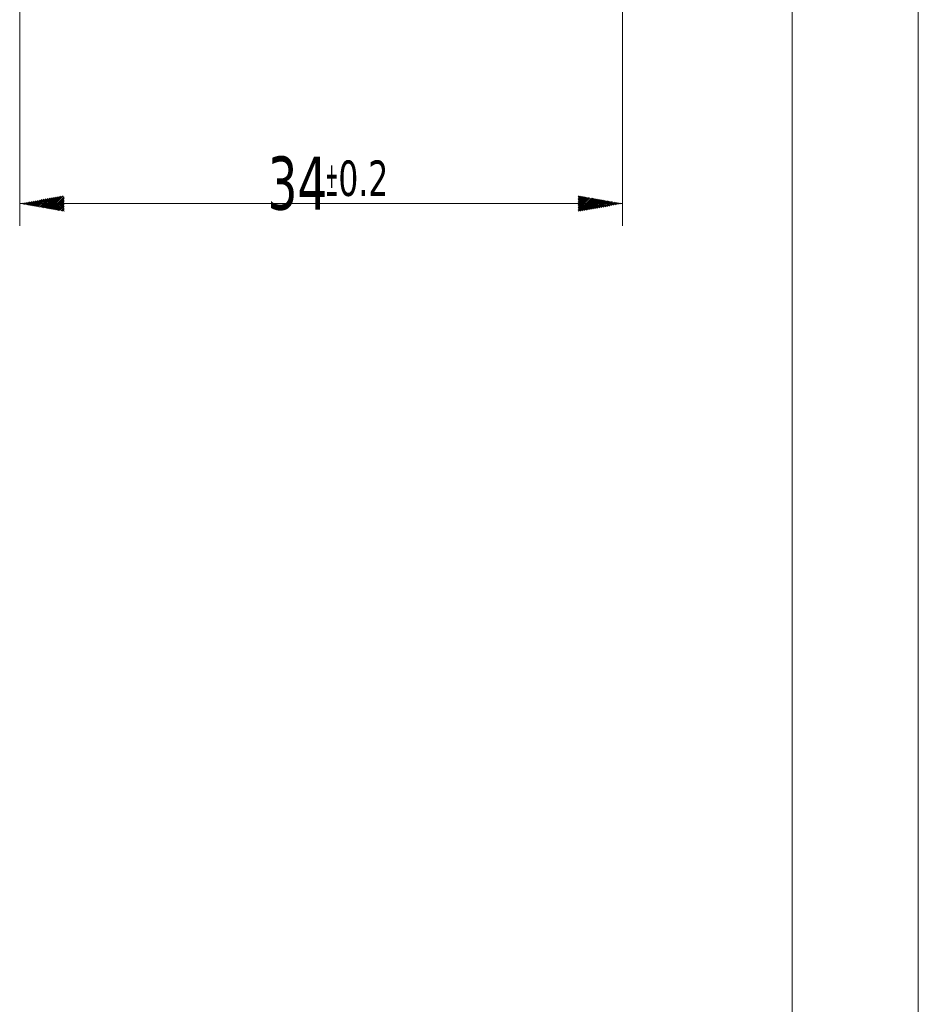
# Model space of a CAD drawing. Header units: millimetres. Extents: x 0 to 218, y 0 to 297.
# Tile 9 of 13: x 159 to 210, y 149 to 204. Entities that reach past the tile are written whole.
import ezdxf

# ---------------------------------------------------------------- set-up
doc = ezdxf.new("R2010")
doc.units = ezdxf.units.MM
doc.layers.add('125', color=7, linetype='Continuous', true_color=0xffffff)
doc.styles.add('Tahoma', font='Tahoma')

msp = doc.modelspace()

# ---------------------------------------------------------------- hatches: boundary and pattern name
at = {"layer": '125', "linetype": 'Continuous', "lineweight": 13}
h = msp.add_hatch(dxfattribs=at)
h.set_pattern_fill('ANSI31', color=80, scale=0.02, angle=-5e-12, style=0)
h.paths.add_polyline_path([(159.326, 193.675), (161.826, 194.116), (161.826, 193.235)], flags=0)
h = msp.add_hatch(dxfattribs=at)
h.set_pattern_fill('ANSI31', color=80, scale=0.02, angle=-5e-12, style=0)
h.paths.add_polyline_path([(193.326, 193.675), (190.826, 193.235), (190.826, 194.116)], flags=0)

# ---------------------------------------------------------------- linework, layer by layer
at = {"layer": '125', "color": 3, "linetype": 'Continuous', "lineweight": 13}
msp.add_line((210, 297), (210, 0), dxfattribs=at)
at = {"layer": '125', "color": 7, "linetype": 'Continuous', "lineweight": 18}
msp.add_line((202.881, 290.495), (202.881, 6.505), dxfattribs=at)
at = {"layer": '125', "color": 80, "linetype": 'Continuous', "lineweight": 13}
for p, q in [((159.326, 206.035), (159.326, 192.425)), ((193.326, 205.535), (193.326, 192.425)), ((159.326, 193.675), (193.326, 193.675))]:
    msp.add_line(p, q, dxfattribs=at)

# ---------------------------------------------------------------- texts
at = {"layer": '125', "color": 3, "linetype": 'Continuous', "lineweight": 13, "attachment_point": 7, "style": 'Tahoma'}
for s, insert, char_height, line_spacing_factor in [('\\W0.7500;34', (173.303, 193.273), 3, 0.721597), ('\\W0.7500;\\W0.3750;%%p\\W0.7500;0.2', (176.554, 194.068), 2, 0.840784)]:
    msp.add_mtext(s, dxfattribs=dict(at, insert=insert, char_height=char_height, line_spacing_factor=line_spacing_factor))

doc.saveas('drawing.dxf')
